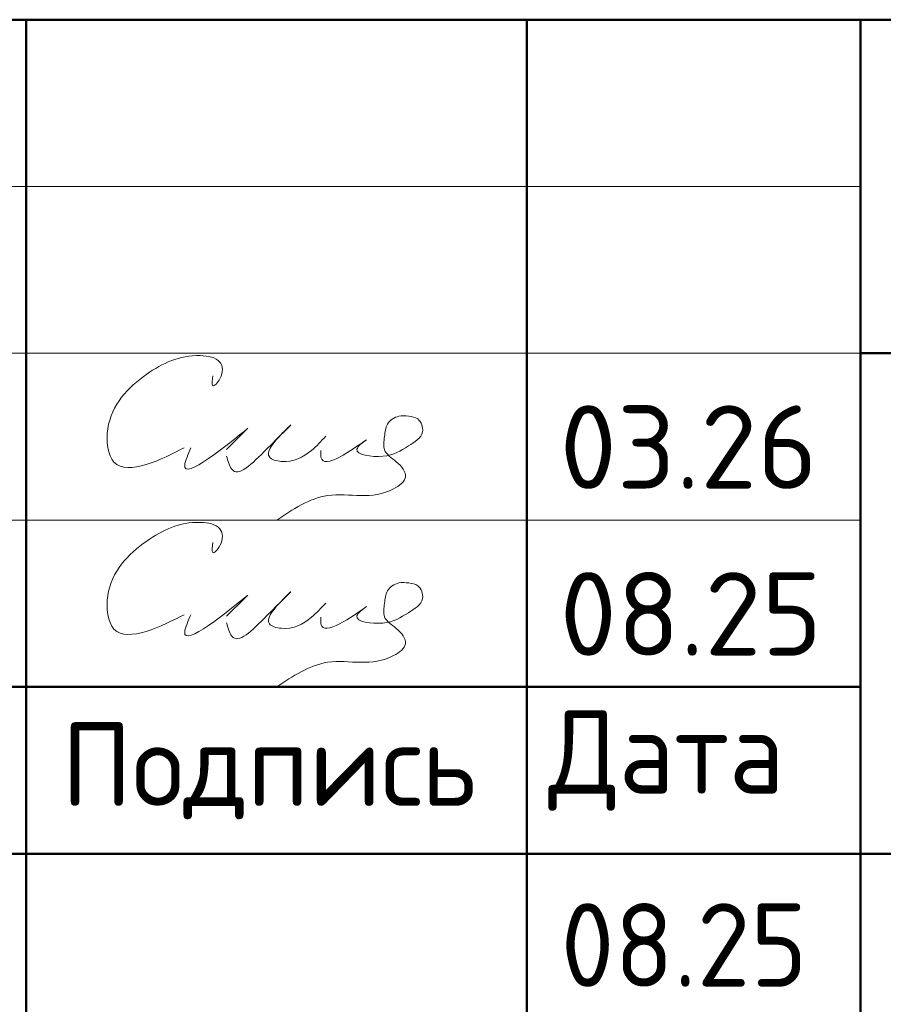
# Model space of a CAD drawing. Header units: millimetres. Extents: x 0 to 21000, y 0 to 14850.
# Tile 27 of 56: x 13490 to 14784, y 1524 to 3000. Entities that reach past the tile are written whole.
import ezdxf

# ---------------------------------------------------------------- set-up
doc = ezdxf.new("R2010")
doc.units = ezdxf.units.MM
doc.layers.add('Standard', color=7, linetype='Continuous', lineweight=25)
doc.styles.add('ISOCPEUR', font='txt')

msp = doc.modelspace()

# ---------------------------------------------------------------- linework, layer by layer
at = {"layer": 'Standard', "color": 7, "linetype": 'Continuous', "lineweight": 50, "transparency": 33554687}
for p, q in [((11500, 3000), (20750, 3000)), ((13500, 250), (13500, 3000)), ((14250, 250), (14250, 3000)), ((14750, 250), (14750, 3000)), ((14750, 2500), (20750, 2500)), ((11500, 2000), (14750, 2000)), ((11500, 2000), (14750, 2000)), ((11500, 1750), (14750, 1750)), ((11500, 1750), (14750, 1750)), ((14750, 1750), (20750, 1750))]:
    msp.add_line(p, q, dxfattribs=at)
at = {"layer": 'Standard', "color": 7, "linetype": 'Continuous', "lineweight": 13, "transparency": 33554687}
for p, q in [((11500, 2750), (14750, 2750)), ((11500, 2500), (14750, 2500)), ((11500, 2250), (14750, 2250))]:
    msp.add_line(p, q, dxfattribs=at)
at = {"layer": 'Standard', "color": 7, "linetype": 'Continuous', "lineweight": 18, "transparency": 33554687}
for points, start_tangent, end_tangent in [([(13779.6, 2466.3), (13779.6, 2451.3), (13790.2, 2461.9), (13790.2, 2486.9), (13760.8, 2496.5), (13680.5, 2468.5), (13622.2, 2386.8), (13631.5, 2336.7), (13736.6, 2358.2)], (-0.002121, -0.014264), (0.012144, 0.006193)), ([(14009.7, 2370.5), (13995.5, 2356.3), (14034.5, 2345.7), (14072.6, 2361.2), (14093.8, 2382.4), (14086.5, 2401.5), (14073.1, 2405.7), (14058.1, 2405.7), (14041.2, 2393.9), (14036.8, 2375.2), (14036.8, 2355.2), (14054.4, 2337.5), (14068.2, 2314.5), (14050.5, 2296.9), (14001.5, 2286.8), (13951.5, 2286.8), (13875.7, 2250)], (-0.010143, -0.007596), (-0.008643, -0.005847)), ([(13800.3, 2345.8), (13807.9, 2326.1), (13860.7, 2356.9), (13896.1, 2392.2), (13878.4, 2374.5), (13864.3, 2344.6), (13882.2, 2337.8), (13927.4, 2354.4), (13948.7, 2375.6)], (0.003, -0.011121), (0.006762, 0.007385)), ([(13948.7, 2375.6), (13947.6, 2374.5), (13932.2, 2358.6), (13921.7, 2349.9), (13912.3, 2344.1), (13903.5, 2340.3), (13895, 2338.2), (13886.3, 2337.6), (13877.6, 2338.4), (13870.7, 2340.3), (13866.5, 2342.5), (13864.3, 2344.6), (13863.2, 2346.6), (13862.8, 2349.2), (13863.4, 2352.8), (13865.6, 2357.9), (13871, 2365.8), (13882.4, 2378.8), (13896.1, 2392.2), (13896.6, 2392.6), (13896.6, 2392.6), (13896.6, 2392.6), (13896.6, 2392.6), (13896.6, 2392.6), (13896.3, 2392.3), (13873.9, 2369.8), (13842.1, 2339), (13830.4, 2329.3), (13823, 2324.8), (13818.1, 2323), (13814.5, 2322.6), (13811.8, 2323.2), (13809.4, 2324.6), (13807.1, 2327.1), (13804.5, 2332.3), (13800.3, 2345.8)], (-0.006753, -0.007375), (-0.00255, 0.009682)), ([(13746.6, 2358.2), (13737.4, 2332.4), (13832.1, 2387.6)], (-0.004545, -0.010871), (0.01343, 0.010823)), ([(13832.1, 2387.6), (13800.3, 2355.8)], (-0.007071, -0.007071), (-0.007071, -0.007071)), ([(13941.6, 2354.4), (13941.6, 2344.4), (14009.7, 2370.5)], (-0.000563, -0.010819), (0.013445, 0.009544)), ([(13779.6, 2216.3), (13779.6, 2201.3), (13790.2, 2211.9), (13790.2, 2236.9), (13760.8, 2246.5), (13680.5, 2218.5), (13622.2, 2136.8), (13631.5, 2086.7), (13736.6, 2108.2)], (-0.002121, -0.014264), (0.012144, 0.006193)), ([(14009.7, 2120.5), (13995.5, 2106.3), (14034.5, 2095.7), (14072.6, 2111.2), (14093.8, 2132.4), (14086.5, 2151.5), (14073.1, 2155.7), (14058.1, 2155.7), (14041.2, 2143.9), (14036.8, 2125.2), (14036.8, 2105.2), (14054.4, 2087.5), (14068.2, 2064.5), (14050.5, 2046.9), (14001.5, 2036.8), (13951.5, 2036.8), (13875.7, 2000)], (-0.010143, -0.007596), (-0.008643, -0.005847)), ([(13800.3, 2095.8), (13807.9, 2076.1), (13860.7, 2106.9), (13896.1, 2142.2), (13878.4, 2124.5), (13864.3, 2094.6), (13882.2, 2087.8), (13927.4, 2104.4), (13948.7, 2125.6)], (0.003, -0.011121), (0.006762, 0.007385)), ([(13948.7, 2125.6), (13947.6, 2124.5), (13932.2, 2108.6), (13921.7, 2099.9), (13912.3, 2094.1), (13903.5, 2090.3), (13895, 2088.2), (13886.3, 2087.6), (13877.6, 2088.4), (13870.7, 2090.3), (13866.5, 2092.5), (13864.3, 2094.6), (13863.2, 2096.6), (13862.8, 2099.2), (13863.4, 2102.8), (13865.6, 2107.9), (13871, 2115.8), (13882.4, 2128.8), (13896.1, 2142.2), (13896.6, 2142.6), (13896.6, 2142.6), (13896.6, 2142.6), (13896.6, 2142.6), (13896.6, 2142.6), (13896.3, 2142.3), (13873.9, 2119.8), (13842.1, 2089), (13830.4, 2079.3), (13823, 2074.8), (13818.1, 2073), (13814.5, 2072.6), (13811.8, 2073.2), (13809.4, 2074.6), (13807.1, 2077.1), (13804.5, 2082.3), (13800.3, 2095.8)], (-0.006753, -0.007375), (-0.00255, 0.009682)), ([(13746.6, 2108.2), (13737.4, 2082.4), (13832.1, 2137.6)], (-0.004545, -0.010871), (0.01343, 0.010823)), ([(13832.1, 2137.6), (13800.3, 2105.8)], (-0.007071, -0.007071), (-0.007071, -0.007071)), ([(13941.6, 2104.4), (13941.6, 2094.4), (14009.7, 2120.5)], (-0.000563, -0.010819), (0.013445, 0.009544))]:
    msp.add_spline(points, degree=3, dxfattribs=dict(at, start_tangent=start_tangent, end_tangent=end_tangent))

# ---------------------------------------------------------------- texts
at = {"layer": 'Standard', "color": 7, "lineweight": 25, "transparency": 33554687, "style": 'ISOCPEUR'}
for s, p in [('03.26', (14299.3, 2296.9)), ('08.25', (14299.3, 2046.9))]:
    msp.add_text(s, height=125, dxfattribs=at).set_placement(p)
for s, width, p in [('Дата', 0.94, (14282.1, 1840.1)), ('Подпись', 0.96, (13552.7, 1821.4)), ('08.25', 0.94, (14300.8, 1550.6))]:
    msp.add_text(s, height=125, dxfattribs=dict(at, width=width)).set_placement(p)

doc.saveas('drawing.dxf')
